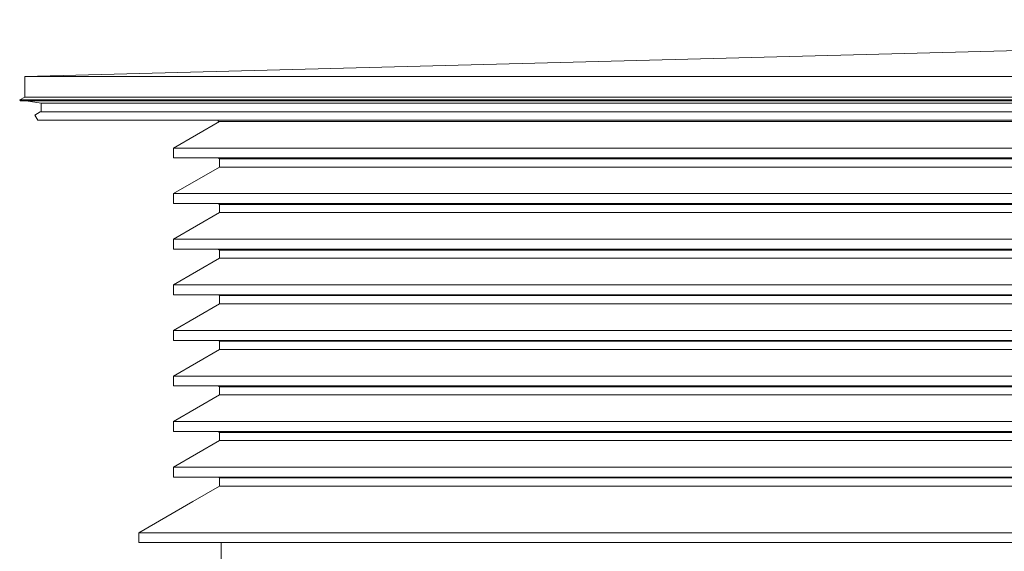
# Model space of a CAD drawing. Header units: millimetres. Extents: x 98865 to 469195, y -12752 to 43452.
# Tile 50 of 98: x 282721 to 284706, y 38662 to 39734. Entities that reach past the tile are written whole.
import ezdxf

# ---------------------------------------------------------------- set-up
doc = ezdxf.new("R2010")
doc.units = ezdxf.units.MM
doc.header["$LTSCALE"] = 0.05
doc.layers.get('0').update_dxf_attribs({"lineweight": 0})

# ---------------------------------------------------------------- blocks, each defined once
blk = doc.blocks.new('fjhhjhjj')
for points, elevation in [([(62541.6, 25335.5), (66935.6, 25450.2)], -4380.3), ([(62541.6, 25294.1), (62541.6, 25335.5)], -4380.3), ([(62541.6, 25335.5), (67084.9, 25335.5)], -4380.3), ([(62541.6, 25294.1), (62531.6, 25288.3)], -4380.3), ([(62531.6, 25288.3), (62532.6, 25286.6)], -4380.3), ([(62531.6, 25288.3), (67084.9, 25288.3)], -4380.3), ([(62532.6, 25286.6), (67084.9, 25286.6)], -4380.3), ([(62541.6, 25294.1), (67084.9, 25294.1)], -4380.3), ([(62544.6, 25286.6), (62574.6, 25281.6)], -4380.3), ([(62573.1, 25264.2), (62561.8, 25257.7)], -8576.5), ([(62573.1, 25264.2), (67084.9, 25264.2)], -8576.5), ([(62574.6, 25281.6), (62574.6, 25264.2)], -4380.3), ([(62574.6, 25281.6), (67084.9, 25281.6)], -4380.3), ([(62561.8, 25257.7), (62567.8, 25247.3)], -8576.5), ([(62567.8, 25247.3), (67084.9, 25247.3)], -8576.5), ([(62841.6, 25191.2), (62934.6, 25244.8)], -4380.3), ([(62931.6, 25244.8), (62931.6, 25247.3)], -4380.3), ([(67084.9, 25244.8), (62931.6, 25244.8)], -8576.5), ([(62841.6, 25171.2), (62841.6, 25191.2)], -4380.3), ([(62841.6, 25191.2), (67084.9, 25191.2)], -4380.3), ([(67084.9, 25171.2), (62841.6, 25171.2)], -8576.5), ([(62934.6, 25169.4), (62931.6, 25171.2)], -4380.3), ([(62934.6, 25152.9), (62934.6, 25169.4)], -4380.3), ([(62934.6, 25169.4), (67084.9, 25169.4)], -4380.3), ([(62841.6, 25099.2), (62934.6, 25152.9)], -4380.3), ([(62934.6, 25152.9), (67084.9, 25152.9)], -4380.3), ([(62841.6, 25079.2), (62841.6, 25099.2)], -4380.3), ([(62841.6, 25099.2), (67084.9, 25099.2)], -4380.3), ([(62841.6, 25079.2), (67084.9, 25079.2)], -4380.3), ([(62934.6, 25077.5), (62931.6, 25079.2)], -4380.3), ([(62934.6, 25060.9), (62934.6, 25077.5)], -4380.3), ([(62934.6, 25077.5), (67084.9, 25077.5)], -4380.3), ([(62841.6, 25007.2), (62934.6, 25060.9)], -4380.3), ([(62934.6, 25060.9), (67084.9, 25060.9)], -4380.3), ([(62841.6, 24987.2), (62841.6, 25007.2)], -4380.3), ([(62841.6, 25007.2), (67084.9, 25007.2)], -4380.3), ([(67084.9, 24987.2), (62841.6, 24987.2)], -8576.5), ([(62934.6, 24985.5), (62931.6, 24987.2)], -4380.3), ([(62934.6, 24969), (62934.6, 24985.5)], -4380.3), ([(62934.6, 24985.5), (67084.9, 24985.5)], -4380.3), ([(62841.6, 24915.3), (62934.6, 24969)], -4380.3), ([(62934.6, 24969), (67084.9, 24969)], -4380.3), ([(62841.6, 24895.3), (62841.6, 24915.3)], -4380.3), ([(62841.6, 24915.3), (67084.9, 24915.3)], -4380.3), ([(67084.9, 24895.3), (62841.6, 24895.3)], -8576.5), ([(62934.6, 24893.5), (62931.6, 24895.3)], -4380.3), ([(62934.6, 24877), (62934.6, 24893.5)], -4380.3), ([(62934.6, 24893.5), (67084.9, 24893.5)], -4380.3), ([(62841.6, 24823.3), (62934.6, 24877)], -4380.3), ([(62934.6, 24877), (67084.9, 24877)], -4380.3), ([(62841.6, 24803.3), (62841.6, 24823.3)], -4380.3), ([(62841.6, 24823.3), (67084.9, 24823.3)], -4380.3), ([(67084.9, 24803.3), (62841.6, 24803.3)], -8576.5), ([(62934.6, 24801.6), (62931.6, 24803.3)], -4380.3), ([(62934.6, 24785), (62934.6, 24801.6)], -4380.3), ([(62934.6, 24801.6), (67084.9, 24801.6)], -4380.3), ([(62841.6, 24731.3), (62934.6, 24785)], -4380.3), ([(62934.6, 24785), (67084.9, 24785)], -4380.3), ([(62841.6, 24711.3), (62841.6, 24731.3)], -4380.3), ([(62841.6, 24731.3), (67084.9, 24731.3)], -4380.3), ([(67084.9, 24711.3), (62841.6, 24711.3)], -8576.5), ([(62934.6, 24709.6), (62931.6, 24711.3)], -4380.3), ([(62934.6, 24693.1), (62934.6, 24709.6)], -4380.3), ([(62934.6, 24709.6), (67084.9, 24709.6)], -4380.3), ([(62841.6, 24639.4), (62934.6, 24693.1)], -4380.3), ([(62934.6, 24693.1), (67084.9, 24693.1)], -4380.3), ([(62841.6, 24619.4), (62841.6, 24639.4)], -4380.3), ([(62841.6, 24639.4), (67084.9, 24639.4)], -4380.3), ([(67084.9, 24619.4), (62841.6, 24619.4)], -8576.5), ([(62934.6, 24617.7), (62931.6, 24619.4)], -4380.3), ([(62934.6, 24601.1), (62934.6, 24617.7)], -4380.3), ([(62934.6, 24617.7), (67084.9, 24617.7)], -4380.3), ([(62841.6, 24547.4), (62934.6, 24601.1)], -4380.3), ([(62934.6, 24601.1), (67084.9, 24601.1)], -4380.3), ([(62841.6, 24527.4), (62841.6, 24547.4)], -4380.3), ([(62841.6, 24547.4), (67084.9, 24547.4)], -4380.3), ([(67084.9, 24527.4), (62841.6, 24527.4)], -8576.5), ([(62880.7, 24478), (62934.6, 24509.2)], -4380.3), ([(62934.6, 24525.7), (62931.6, 24527.4)], -4380.3), ([(62934.6, 24509.2), (62934.6, 24525.7)], -4380.3), ([(62934.6, 24525.7), (67084.9, 24525.7)], -4380.3), ([(62934.6, 24509.2), (67084.9, 24509.2)], -4380.3), ([(62772, 24415.3), (62880.7, 24478)], -4380.3), ([(62772, 24395.3), (62772, 24415.3)], -4380.3), ([(62772, 24415.3), (67084.9, 24415.3)], -4380.3), ([(67084.9, 24395.3), (62772, 24395.3)], -8576.5), ([(62937.6, 24395.3), (62937.6, 24360.3)], -4380.3)]:
    blk.add_lwpolyline(points, dxfattribs=dict(elevation=elevation))

msp = doc.modelspace()

# ---------------------------------------------------------------- block references
msp.add_blockref('fjhhjhjj', (220189.5, 14284, -85924.7))

doc.saveas('drawing.dxf')
